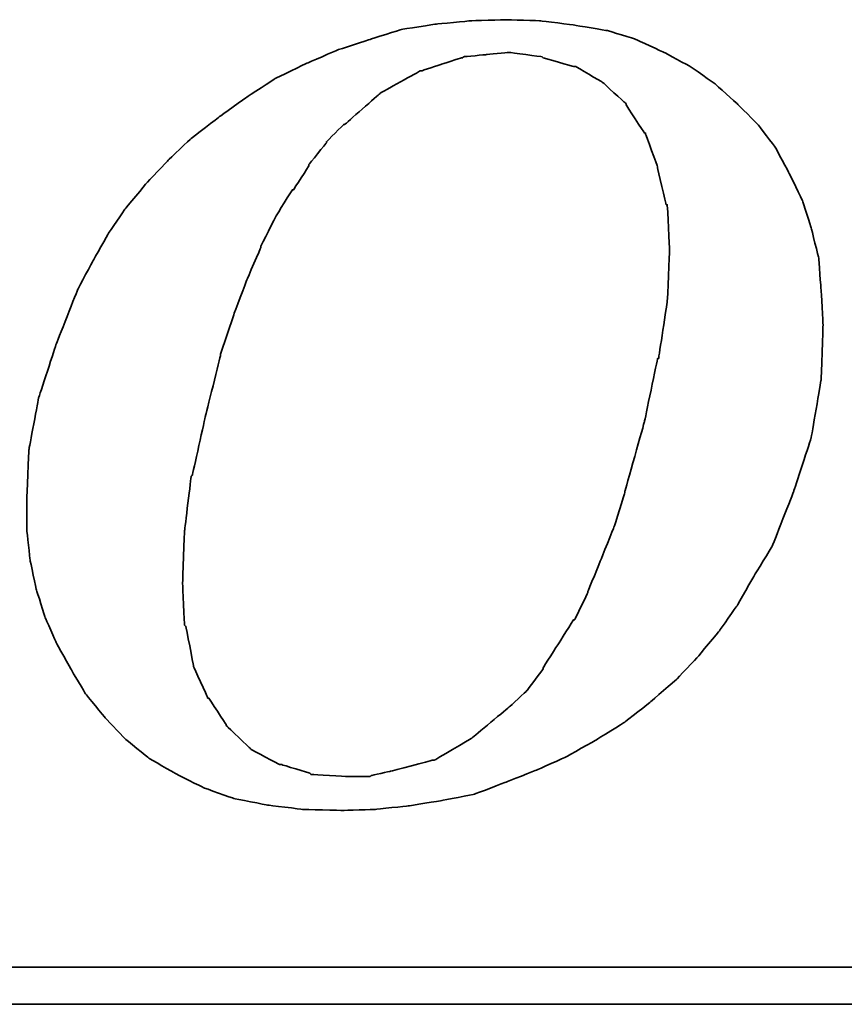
# Model space of a CAD drawing. Header units: millimetres. Extents: x 180 to 446, y 227 to 327.
# Tile 49 of 57: x 382.23 to 384.78, y 261.08 to 264.13. Entities that reach past the tile are written whole.
import ezdxf

# ---------------------------------------------------------------- set-up
doc = ezdxf.new("R2010")
doc.units = ezdxf.units.MM
doc.layers.add('DIM', color=4, linetype='Continuous')
doc.layers.add('layer 1', color=7, linetype='Continuous')

# ---------------------------------------------------------------- blocks, each defined once
blk = doc.blocks.new('TBI MOTION logo(完整正式版)')
at = {"layer": 'layer 1', "color": 22, "lineweight": 35}
for points, knots in [([(35.79625, -6.98375), (35.79625, -6.98375), (36.23125, -7.43875), (36.23125, -7.43875), (36.23125, -7.43875), (36.23125, -7.43875), (36.75625, -7.87125), (36.75625, -7.87125), (36.75625, -7.87125), (36.75625, -7.87125), (37.33125, -8.20375), (37.33125, -8.20375), (37.33125, -8.20375), (37.33125, -8.20375), (37.95625, -8.51875), (37.95625, -8.51875), (37.95625, -8.51875), (37.95625, -8.51875), (38.62625, -8.75875), (38.62625, -8.75875), (38.62625, -8.75875), (38.62625, -8.75875), (39.37125, -8.90375), (39.37125, -8.90375), (39.37125, -8.90375), (39.37125, -8.90375), (40.14125, -8.99875), (40.14125, -8.99875), (40.14125, -8.99875), (40.14125, -8.99875), (41.02625, -9.02375), (41.02625, -9.02375), (41.02625, -9.02375), (41.02625, -9.02375), (41.74625, -8.99875), (41.74625, -8.99875), (41.74625, -8.99875), (41.74625, -8.99875), (42.46625, -8.92375), (42.46625, -8.92375), (42.46625, -8.92375), (42.46625, -8.92375), (43.21125, -8.80625), (43.21125, -8.80625), (43.21125, -8.80625), (43.21125, -8.80625), (43.93125, -8.66375), (43.93125, -8.66375), (43.93125, -8.66375), (43.93125, -8.66375), (44.62625, -8.39875), (44.62625, -8.39875), (44.62625, -8.39875), (44.62625, -8.39875), (45.29625, -8.13375), (45.29625, -8.13375), (45.29625, -8.13375), (45.29625, -8.13375), (45.94625, -7.84375), (45.94625, -7.84375), (45.94625, -7.84375), (45.94625, -7.84375), (46.61625, -7.46375), (46.61625, -7.46375), (46.61625, -7.46375), (46.61625, -7.46375), (47.24125, -7.07875), (47.24125, -7.07875), (47.24125, -7.07875), (47.24125, -7.07875), (47.81625, -6.62375), (47.81625, -6.62375), (47.81625, -6.62375), (47.81625, -6.62375), (48.36875, -6.14375), (48.36875, -6.14375), (48.36875, -6.14375), (48.36875, -6.14375), (48.84625, -5.64125), (48.84625, -5.64125), (48.84625, -5.64125), (48.84625, -5.64125), (49.32625, -5.06375), (49.32625, -5.06375), (49.32625, -5.06375), (49.32625, -5.06375), (49.71125, -4.51374), (49.71125, -4.51374), (49.71125, -4.51374), (49.71125, -4.51374), (50.09625, -3.83874), (50.09625, -3.83874), (50.09625, -3.83874), (50.09625, -3.83874), (50.48125, -3.21374), (50.48125, -3.21374), (50.48125, -3.21374), (50.48125, -3.21374), (50.96125, -1.99125), (50.96125, -1.99125), (50.96125, -1.99125), (50.96125, -1.99125), (51.34375, -0.81875), (51.34375, -0.81875), (51.34375, -0.81875), (51.34375, -0.81875), (51.56125, 0.45624), (51.56125, 0.45624), (51.56125, 0.45624), (51.56125, 0.45624), (51.60625, 1.67624), (51.60625, 1.67624), (51.60625, 1.67624), (51.60625, 1.67624), (51.56125, 2.44625), (51.56125, 2.44625), (51.56125, 2.44625), (51.56125, 2.44625), (51.51125, 3.14125), (51.51125, 3.14125), (51.51125, 3.14125), (51.51125, 3.14125), (51.34375, 3.81125), (51.34375, 3.81125), (51.34375, 3.81125), (51.34375, 3.81125), (51.15125, 4.41125), (51.15125, 4.41125), (51.15125, 4.41125), (51.15125, 4.41125), (50.86125, 5.01125), (50.86125, 5.01125), (50.86125, 5.01125), (50.86125, 5.01125), (50.55125, 5.58875), (50.55125, 5.58875), (50.55125, 5.58875), (50.55125, 5.58875), (50.16625, 6.09125), (50.16625, 6.09125), (50.16625, 6.09125), (50.16625, 6.09125), (49.71125, 6.54875), (49.71125, 6.54875), (49.71125, 6.54875), (49.71125, 6.54875), (49.23125, 6.98125), (49.23125, 6.98125), (49.23125, 6.98125), (49.23125, 6.98125), (48.67875, 7.36625), (48.67875, 7.36625), (48.67875, 7.36625), (48.67875, 7.36625), (48.10375, 7.67625), (48.10375, 7.67625), (48.10375, 7.67625), (48.10375, 7.67625), (47.48125, 7.96375), (47.48125, 7.96375), (47.48125, 7.96375), (47.48125, 7.96375), (46.85625, 8.15625), (46.85625, 8.15625), (46.85625, 8.15625), (46.85625, 8.15625), (46.13625, 8.27624), (46.13625, 8.27624), (46.13625, 8.27624), (46.13625, 8.27624), (45.39125, 8.37125), (45.39125, 8.37125), (45.39125, 8.37125), (45.39125, 8.37125), (44.62625, 8.39624), (44.62625, 8.39624), (44.62625, 8.39624), (44.62625, 8.39624), (43.83625, 8.37125), (43.83625, 8.37125), (43.83625, 8.37125), (43.83625, 8.37125), (43.09125, 8.30125), (43.09125, 8.30125), (43.09125, 8.30125), (43.09125, 8.30125), (42.32125, 8.18125), (42.32125, 8.18125), (42.32125, 8.18125), (42.32125, 8.18125), (41.62875, 7.96375), (41.62875, 7.96375), (41.62875, 7.96375), (41.62875, 7.96375), (40.90625, 7.72625), (40.90625, 7.72625), (40.90625, 7.72625), (40.90625, 7.72625), (40.23624, 7.43625), (40.23624, 7.43625), (40.23624, 7.43625), (40.23624, 7.43625), (39.54124, 7.10125), (39.54124, 7.10125), (39.54124, 7.10125), (39.54124, 7.10125), (38.91625, 6.69125), (38.91625, 6.69125), (38.91625, 6.69125), (38.91625, 6.69125), (38.31625, 6.26125), (38.31625, 6.26125), (38.31625, 6.26125), (38.31625, 6.26125), (37.69125, 5.78125), (37.69125, 5.78125), (37.69125, 5.78125), (37.69125, 5.78125), (37.18625, 5.30125), (37.18625, 5.30125), (37.18625, 5.30125), (37.18625, 5.30125), (36.70625, 4.79624), (36.70625, 4.79624), (36.70625, 4.79624), (36.70625, 4.79624), (36.23125, 4.22125), (36.23125, 4.22125), (36.23125, 4.22125), (36.23125, 4.22125), (35.87124, 3.69375), (35.87124, 3.69375), (35.87124, 3.69375), (35.87124, 3.69375), (35.53125, 3.09125), (35.53125, 3.09125), (35.53125, 3.09125), (35.53125, 3.09125), (35.19875, 2.47125), (35.19875, 2.47125), (35.19875, 2.47125), (35.19875, 2.47125), (34.71625, 1.24625), (34.71625, 1.24625), (34.71625, 1.24625), (34.71625, 1.24625), (34.33125, 0.06874), (34.33125, 0.06874), (34.33125, 0.06874), (34.33125, 0.06874), (34.11625, -1.07875), (34.11625, -1.07875), (34.11625, -1.07875), (34.11625, -1.07875), (34.07125, -2.15875), (34.07125, -2.15875), (34.07125, -2.15875), (34.07125, -2.15875), (34.07125, -2.85375), (34.07125, -2.85375), (34.07125, -2.85375), (34.07125, -2.85375), (34.14125, -3.50375), (34.14125, -3.50375), (34.14125, -3.50375), (34.14125, -3.50375), (34.28625, -4.17375), (34.28625, -4.17375), (34.28625, -4.17375), (34.28625, -4.17375), (34.47625, -4.77624), (34.47625, -4.77624), (34.47625, -4.77624), (34.47625, -4.77624), (34.71625, -5.32625), (34.71625, -5.32625), (34.71625, -5.32625), (34.71625, -5.32625), (35.05375, -5.92875), (35.05375, -5.92875), (35.05375, -5.92875), (35.05375, -5.92875), (35.36375, -6.45375), (35.36375, -6.45375), (35.36375, -6.45375), (35.36375, -6.45375), (35.79625, -6.98375), (35.79625, -6.98375)], [0, 0, 0, 0, 0.01388889, 0.01388889, 0.01388889, 0.0138889, 0.02777778, 0.02777778, 0.02777778, 0.02777779, 0.04166667, 0.04166667, 0.04166667, 0.04166668, 0.05555556, 0.05555556, 0.05555556, 0.05555557, 0.06944444, 0.06944444, 0.06944444, 0.06944445, 0.08333333, 0.08333333, 0.08333333, 0.08333334, 0.09722222, 0.09722222, 0.09722222, 0.09722223, 0.11111111, 0.11111111, 0.11111111, 0.11111112, 0.125, 0.125, 0.125, 0.12500001, 0.13888889, 0.13888889, 0.13888889, 0.1388889, 0.15277778, 0.15277778, 0.15277778, 0.15277779, 0.16666667, 0.16666667, 0.16666667, 0.16666668, 0.18055556, 0.18055556, 0.18055556, 0.18055557, 0.19444444, 0.19444444, 0.19444444, 0.19444445, 0.20833333, 0.20833333, 0.20833333, 0.20833334, 0.22222222, 0.22222222, 0.22222222, 0.22222223, 0.23611111, 0.23611111, 0.23611111, 0.23611112, 0.25, 0.25, 0.25, 0.25000001, 0.26388889, 0.26388889, 0.26388889, 0.2638889, 0.27777778, 0.27777778, 0.27777778, 0.27777779, 0.29166667, 0.29166667, 0.29166667, 0.29166668, 0.30555556, 0.30555556, 0.30555556, 0.30555557, 0.31944444, 0.31944444, 0.31944444, 0.31944445, 0.33333333, 0.33333333, 0.33333333, 0.33333334, 0.34722222, 0.34722222, 0.34722222, 0.34722223, 0.36111111, 0.36111111, 0.36111111, 0.36111112, 0.375, 0.375, 0.375, 0.37500001, 0.38888889, 0.38888889, 0.38888889, 0.3888889, 0.40277778, 0.40277778, 0.40277778, 0.40277779, 0.41666667, 0.41666667, 0.41666667, 0.41666668, 0.43055556, 0.43055556, 0.43055556, 0.43055557, 0.44444444, 0.44444444, 0.44444444, 0.44444445, 0.45833333, 0.45833333, 0.45833333, 0.45833334, 0.47222222, 0.47222222, 0.47222222, 0.47222223, 0.48611111, 0.48611111, 0.48611111, 0.48611112, 0.5, 0.5, 0.5, 0.50000001, 0.51388889, 0.51388889, 0.51388889, 0.5138889, 0.52777778, 0.52777778, 0.52777778, 0.52777779, 0.54166667, 0.54166667, 0.54166667, 0.54166668, 0.55555556, 0.55555556, 0.55555556, 0.55555557, 0.56944444, 0.56944444, 0.56944444, 0.56944445, 0.58333333, 0.58333333, 0.58333333, 0.58333334, 0.59722222, 0.59722222, 0.59722222, 0.59722223, 0.61111111, 0.61111111, 0.61111111, 0.61111112, 0.625, 0.625, 0.625, 0.62500001, 0.63888889, 0.63888889, 0.63888889, 0.6388889, 0.65277778, 0.65277778, 0.65277778, 0.65277779, 0.66666667, 0.66666667, 0.66666667, 0.66666668, 0.68055556, 0.68055556, 0.68055556, 0.68055557, 0.69444444, 0.69444444, 0.69444444, 0.69444445, 0.70833333, 0.70833333, 0.70833333, 0.70833334, 0.72222222, 0.72222222, 0.72222222, 0.72222223, 0.73611111, 0.73611111, 0.73611111, 0.73611112, 0.75, 0.75, 0.75, 0.75000001, 0.76388889, 0.76388889, 0.76388889, 0.7638889, 0.77777778, 0.77777778, 0.77777778, 0.77777779, 0.79166667, 0.79166667, 0.79166667, 0.79166668, 0.80555556, 0.80555556, 0.80555556, 0.80555557, 0.81944444, 0.81944444, 0.81944444, 0.81944445, 0.83333333, 0.83333333, 0.83333333, 0.83333334, 0.84722222, 0.84722222, 0.84722222, 0.84722223, 0.86111111, 0.86111111, 0.86111111, 0.86111112, 0.875, 0.875, 0.875, 0.87500001, 0.88888889, 0.88888889, 0.88888889, 0.8888889, 0.90277778, 0.90277778, 0.90277778, 0.90277779, 0.91666667, 0.91666667, 0.91666667, 0.91666668, 0.93055556, 0.93055556, 0.93055556, 0.93055557, 0.94444444, 0.94444444, 0.94444444, 0.94444445, 0.95833333, 0.95833333, 0.95833333, 0.95833334, 0.97222222, 0.97222222, 0.97222222, 0.97222223, 0.98611111, 0.98611111, 0.98611111, 0.98611112, 1, 1, 1, 1]), ([(38.33875, 1.03124), (38.33875, 1.03124), (38.62625, 1.89625), (38.62625, 1.89625), (38.62625, 1.89625), (38.62625, 1.89625), (38.91625, 2.66375), (38.91625, 2.66375), (38.91625, 2.66375), (38.91625, 2.66375), (39.22625, 3.38125), (39.22625, 3.38125), (39.22625, 3.38125), (39.22625, 3.38125), (39.22625, 3.40624), (39.22625, 3.40624), (39.22625, 3.40624), (39.22625, 3.40624), (39.56124, 4.07624), (39.56124, 4.07624), (39.56124, 4.07624), (39.56124, 4.07624), (39.92125, 4.65125), (39.92125, 4.65125), (39.92125, 4.65125), (39.92125, 4.65125), (39.94625, 4.65125), (39.94625, 4.65125), (39.94625, 4.65125), (39.94625, 4.65125), (40.28125, 5.17875), (40.28125, 5.17875), (40.28125, 5.17875), (40.28125, 5.17875), (40.28125, 5.20375), (40.28125, 5.20375), (40.28125, 5.20375), (40.28125, 5.20375), (40.66875, 5.68625), (40.66875, 5.68625), (40.66875, 5.68625), (40.66875, 5.68625), (40.66875, 5.70625), (40.66875, 5.70625), (40.66875, 5.70625), (40.66875, 5.70625), (41.05124, 6.09125), (41.05124, 6.09125), (41.05124, 6.09125), (41.05124, 6.09125), (41.07625, 6.09125), (41.07625, 6.09125), (41.07625, 6.09125), (41.07625, 6.09125), (41.84125, 6.76625), (41.84125, 6.76625), (41.84125, 6.76625), (41.84125, 6.76625), (41.86625, 6.78625), (41.86625, 6.78625), (41.86625, 6.78625), (41.86625, 6.78625), (42.73125, 7.26624), (42.73125, 7.26624), (42.73125, 7.26624), (42.73125, 7.26624), (42.75625, 7.26624), (42.75625, 7.26624), (42.75625, 7.26624), (42.75625, 7.26624), (43.18625, 7.41125), (43.18625, 7.41125), (43.18625, 7.41125), (43.18625, 7.41125), (43.64125, 7.55625), (43.64125, 7.55625), (43.64125, 7.55625), (43.64125, 7.55625), (43.66625, 7.55625), (43.66625, 7.55625), (43.66625, 7.55625), (43.66625, 7.55625), (43.69125, 7.58124), (43.69125, 7.58124), (43.69125, 7.58124), (43.69125, 7.58124), (44.19125, 7.62625), (44.19125, 7.62625), (44.19125, 7.62625), (44.19125, 7.62625), (44.67125, 7.67625), (44.67125, 7.67625), (44.67125, 7.67625), (44.67125, 7.67625), (44.69625, 7.67625), (44.69625, 7.67625), (44.69625, 7.67625), (44.69625, 7.67625), (45.41875, 7.58124), (45.41875, 7.58124), (45.41875, 7.58124), (45.41875, 7.58124), (45.44125, 7.55625), (45.44125, 7.55625), (45.44125, 7.55625), (45.44125, 7.55625), (46.11125, 7.36625), (46.11125, 7.36625), (46.11125, 7.36625), (46.11125, 7.36625), (46.13625, 7.36625), (46.13625, 7.36625), (46.13625, 7.36625), (46.13625, 7.36625), (46.15875, 7.36625), (46.15875, 7.36625), (46.15875, 7.36625), (46.15875, 7.36625), (46.73625, 7.02624), (46.73625, 7.02624), (46.73625, 7.02624), (46.73625, 7.02624), (46.76125, 7.00624), (46.76125, 7.00624), (46.76125, 7.00624), (46.76125, 7.00624), (47.24125, 6.57124), (47.24125, 6.57124), (47.24125, 6.57124), (47.24125, 6.57124), (47.26625, 6.54875), (47.26625, 6.54875), (47.26625, 6.54875), (47.26625, 6.54875), (47.26625, 6.52375), (47.26625, 6.52375), (47.26625, 6.52375), (47.26625, 6.52375), (47.67375, 5.89875), (47.67375, 5.89875), (47.67375, 5.89875), (47.67375, 5.89875), (47.69625, 5.89875), (47.69625, 5.89875), (47.69625, 5.89875), (47.69625, 5.89875), (47.69625, 5.87625), (47.69625, 5.87625), (47.69625, 5.87625), (47.69625, 5.87625), (47.96125, 5.15625), (47.96125, 5.15625), (47.96125, 5.15625), (47.96125, 5.15625), (47.96125, 5.13125), (47.96125, 5.13125), (47.96125, 5.13125), (47.96125, 5.13125), (48.15125, 4.31875), (48.15125, 4.31875), (48.15125, 4.31875), (48.15125, 4.31875), (48.17625, 4.31875), (48.17625, 4.31875), (48.17625, 4.31875), (48.17625, 4.31875), (48.17625, 4.29125), (48.17625, 4.29125), (48.17625, 4.29125), (48.17625, 4.29125), (48.22625, 3.33125), (48.22625, 3.33125), (48.22625, 3.33125), (48.22625, 3.33125), (48.22625, 3.30875), (48.22625, 3.30875), (48.22625, 3.30875), (48.22625, 3.30875), (48.17625, 2.20624), (48.17625, 2.20624), (48.17625, 2.20624), (48.17625, 2.20624), (48.17625, 2.18124), (48.17625, 2.18124), (48.17625, 2.18124), (48.17625, 2.18124), (47.98375, 0.93624), (47.98375, 0.93624), (47.98375, 0.93624), (47.98375, 0.93624), (47.96125, 0.93624), (47.96125, 0.93624), (47.96125, 0.93624), (47.96125, 0.93624), (47.67375, -0.45874), (47.67375, -0.45874), (47.67375, -0.45874), (47.67375, -0.45874), (47.24125, -1.99125), (47.24125, -1.99125), (47.24125, -1.99125), (47.24125, -1.99125), (47.24125, -2.01874), (47.24125, -2.01874), (47.24125, -2.01874), (47.24125, -2.01874), (47.00125, -2.78375), (47.00125, -2.78375), (47.00125, -2.78375), (47.00125, -2.78375), (46.71125, -3.50375), (46.71125, -3.50375), (46.71125, -3.50375), (46.71125, -3.50375), (46.42625, -4.19875), (46.42625, -4.19875), (46.42625, -4.19875), (46.42625, -4.19875), (46.42625, -4.22375), (46.42625, -4.22375), (46.42625, -4.22375), (46.42625, -4.22375), (46.13625, -4.82374), (46.13625, -4.82374), (46.13625, -4.82374), (46.13625, -4.82374), (46.11125, -4.82374), (46.11125, -4.82374), (46.11125, -4.82374), (46.11125, -4.82374), (45.77625, -5.35125), (45.77625, -5.35125), (45.77625, -5.35125), (45.77625, -5.35125), (45.44125, -5.87875), (45.44125, -5.87875), (45.44125, -5.87875), (45.44125, -5.87875), (45.44125, -5.90375), (45.44125, -5.90375), (45.44125, -5.90375), (45.44125, -5.90375), (45.10625, -6.35875), (45.10625, -6.35875), (45.10625, -6.35875), (45.10625, -6.35875), (45.08125, -6.38375), (45.08125, -6.38375), (45.08125, -6.38375), (45.08125, -6.38375), (44.69625, -6.74375), (44.69625, -6.74375), (44.69625, -6.74375), (44.69625, -6.74375), (43.88375, -7.41625), (43.88375, -7.41625), (43.88375, -7.41625), (43.88375, -7.41625), (43.85625, -7.43875), (43.85625, -7.43875), (43.85625, -7.43875), (43.85625, -7.43875), (43.04125, -7.91875), (43.04125, -7.91875), (43.04125, -7.91875), (43.04125, -7.91875), (43.01625, -7.91875), (43.01625, -7.91875), (43.01625, -7.91875), (43.01625, -7.91875), (42.99625, -7.91875), (42.99625, -7.91875), (42.99625, -7.91875), (42.99625, -7.91875), (42.08125, -8.15875), (42.08125, -8.15875), (42.08125, -8.15875), (42.08125, -8.15875), (41.65125, -8.25625), (41.65125, -8.25625), (41.65125, -8.25625), (41.65125, -8.25625), (41.62875, -8.27875), (41.62875, -8.27875), (41.62875, -8.27875), (41.62875, -8.27875), (41.60125, -8.27875), (41.60125, -8.27875), (41.60125, -8.27875), (41.60125, -8.27875), (41.12125, -8.27875), (41.12125, -8.27875), (41.12125, -8.27875), (41.12125, -8.27875), (40.35624, -8.23125), (40.35624, -8.23125), (40.35624, -8.23125), (40.35624, -8.23125), (40.33125, -8.23125), (40.33125, -8.23125), (40.33125, -8.23125), (40.33125, -8.23125), (40.30625, -8.20375), (40.30625, -8.20375), (40.30625, -8.20375), (40.30625, -8.20375), (39.68375, -8.01375), (39.68375, -8.01375), (39.68375, -8.01375), (39.68375, -8.01375), (39.66124, -8.01375), (39.66124, -8.01375), (39.66124, -8.01375), (39.66124, -8.01375), (39.63625, -8.01375), (39.63625, -8.01375), (39.63625, -8.01375), (39.63625, -8.01375), (39.01125, -7.67875), (39.01125, -7.67875), (39.01125, -7.67875), (39.01125, -7.67875), (38.98875, -7.65375), (38.98875, -7.65375), (38.98875, -7.65375), (38.98875, -7.65375), (38.48625, -7.17375), (38.48625, -7.17375), (38.48625, -7.17375), (38.48625, -7.17375), (38.45875, -7.14875), (38.45875, -7.14875), (38.45875, -7.14875), (38.45875, -7.14875), (38.45875, -7.12875), (38.45875, -7.12875), (38.45875, -7.12875), (38.45875, -7.12875), (38.07625, -6.54875), (38.07625, -6.54875), (38.07625, -6.54875), (38.07625, -6.54875), (38.05125, -6.54875), (38.05125, -6.54875), (38.05125, -6.54875), (38.05125, -6.54875), (38.05125, -6.52875), (38.05125, -6.52875), (38.05125, -6.52875), (38.05125, -6.52875), (37.74125, -5.85375), (37.74125, -5.85375), (37.74125, -5.85375), (37.74125, -5.85375), (37.74125, -5.82875), (37.74125, -5.82875), (37.74125, -5.82875), (37.74125, -5.82875), (37.57375, -4.96875), (37.57375, -4.96875), (37.57375, -4.96875), (37.57375, -4.96875), (37.54625, -4.94375), (37.54625, -4.94375), (37.54625, -4.94375), (37.54625, -4.94375), (37.50125, -4.03375), (37.50125, -4.03375), (37.50125, -4.03375), (37.50125, -4.03375), (37.50125, -4.00875), (37.50125, -4.00875), (37.50125, -4.00875), (37.50125, -4.00875), (37.54625, -2.85375), (37.54625, -2.85375), (37.54625, -2.85375), (37.54625, -2.85375), (37.69125, -1.65875), (37.69125, -1.65875), (37.69125, -1.65875), (37.69125, -1.65875), (37.71624, -1.63375), (37.71624, -1.63375), (37.71624, -1.63375), (37.71624, -1.63375), (38.00375, -0.33875), (38.00375, -0.33875), (38.00375, -0.33875), (38.00375, -0.33875), (38.33875, 1.00624), (38.33875, 1.00624), (38.33875, 1.00624), (38.33875, 1.00624), (38.33875, 1.03124), (38.33875, 1.03124)], [0, 0, 0, 0, 0.01010101, 0.01010101, 0.01010101, 0.01010102, 0.02020202, 0.02020202, 0.02020202, 0.02020203, 0.03030303, 0.03030303, 0.03030303, 0.03030304, 0.04040404, 0.04040404, 0.04040404, 0.04040405, 0.05050505, 0.05050505, 0.05050505, 0.05050506, 0.06060606, 0.06060606, 0.06060606, 0.06060607, 0.07070707, 0.07070707, 0.07070707, 0.07070708, 0.08080808, 0.08080808, 0.08080808, 0.08080809, 0.09090909, 0.09090909, 0.09090909, 0.0909091, 0.1010101, 0.1010101, 0.1010101, 0.10101011, 0.11111111, 0.11111111, 0.11111111, 0.11111112, 0.12121212, 0.12121212, 0.12121212, 0.12121213, 0.13131313, 0.13131313, 0.13131313, 0.13131314, 0.14141414, 0.14141414, 0.14141414, 0.14141415, 0.15151515, 0.15151515, 0.15151515, 0.15151516, 0.16161616, 0.16161616, 0.16161616, 0.16161617, 0.17171717, 0.17171717, 0.17171717, 0.17171718, 0.18181818, 0.18181818, 0.18181818, 0.18181819, 0.19191919, 0.19191919, 0.19191919, 0.1919192, 0.2020202, 0.2020202, 0.2020202, 0.20202021, 0.21212121, 0.21212121, 0.21212121, 0.21212122, 0.22222222, 0.22222222, 0.22222222, 0.22222223, 0.23232323, 0.23232323, 0.23232323, 0.23232324, 0.24242424, 0.24242424, 0.24242424, 0.24242425, 0.25252525, 0.25252525, 0.25252525, 0.25252526, 0.26262626, 0.26262626, 0.26262626, 0.26262627, 0.27272727, 0.27272727, 0.27272727, 0.27272728, 0.28282828, 0.28282828, 0.28282828, 0.28282829, 0.29292929, 0.29292929, 0.29292929, 0.2929293, 0.3030303, 0.3030303, 0.3030303, 0.30303031, 0.31313131, 0.31313131, 0.31313131, 0.31313132, 0.32323232, 0.32323232, 0.32323232, 0.32323233, 0.33333333, 0.33333333, 0.33333333, 0.33333334, 0.34343434, 0.34343434, 0.34343434, 0.34343435, 0.35353535, 0.35353535, 0.35353535, 0.35353536, 0.36363636, 0.36363636, 0.36363636, 0.36363637, 0.37373737, 0.37373737, 0.37373737, 0.37373738, 0.38383838, 0.38383838, 0.38383838, 0.38383839, 0.39393939, 0.39393939, 0.39393939, 0.3939394, 0.4040404, 0.4040404, 0.4040404, 0.40404041, 0.41414141, 0.41414141, 0.41414141, 0.41414142, 0.42424242, 0.42424242, 0.42424242, 0.42424243, 0.43434343, 0.43434343, 0.43434343, 0.43434344, 0.44444444, 0.44444444, 0.44444444, 0.44444445, 0.45454545, 0.45454545, 0.45454545, 0.45454546, 0.46464646, 0.46464646, 0.46464646, 0.46464647, 0.47474747, 0.47474747, 0.47474747, 0.47474748, 0.48484848, 0.48484848, 0.48484848, 0.48484849, 0.49494949, 0.49494949, 0.49494949, 0.4949495, 0.50505051, 0.50505051, 0.50505051, 0.50505052, 0.51515152, 0.51515152, 0.51515152, 0.51515153, 0.52525253, 0.52525253, 0.52525253, 0.52525254, 0.53535354, 0.53535354, 0.53535354, 0.53535355, 0.54545455, 0.54545455, 0.54545455, 0.54545456, 0.55555556, 0.55555556, 0.55555556, 0.55555557, 0.56565657, 0.56565657, 0.56565657, 0.56565658, 0.57575758, 0.57575758, 0.57575758, 0.57575759, 0.58585859, 0.58585859, 0.58585859, 0.5858586, 0.5959596, 0.5959596, 0.5959596, 0.59595961, 0.60606061, 0.60606061, 0.60606061, 0.60606062, 0.61616162, 0.61616162, 0.61616162, 0.61616163, 0.62626263, 0.62626263, 0.62626263, 0.62626264, 0.63636364, 0.63636364, 0.63636364, 0.63636365, 0.64646465, 0.64646465, 0.64646465, 0.64646466, 0.65656566, 0.65656566, 0.65656566, 0.65656567, 0.66666667, 0.66666667, 0.66666667, 0.66666668, 0.67676768, 0.67676768, 0.67676768, 0.67676769, 0.68686869, 0.68686869, 0.68686869, 0.6868687, 0.6969697, 0.6969697, 0.6969697, 0.69696971, 0.70707071, 0.70707071, 0.70707071, 0.70707072, 0.71717172, 0.71717172, 0.71717172, 0.71717173, 0.72727273, 0.72727273, 0.72727273, 0.72727274, 0.73737374, 0.73737374, 0.73737374, 0.73737375, 0.74747475, 0.74747475, 0.74747475, 0.74747476, 0.75757576, 0.75757576, 0.75757576, 0.75757577, 0.76767677, 0.76767677, 0.76767677, 0.76767678, 0.77777778, 0.77777778, 0.77777778, 0.77777779, 0.78787879, 0.78787879, 0.78787879, 0.7878788, 0.7979798, 0.7979798, 0.7979798, 0.79797981, 0.80808081, 0.80808081, 0.80808081, 0.80808082, 0.81818182, 0.81818182, 0.81818182, 0.81818183, 0.82828283, 0.82828283, 0.82828283, 0.82828284, 0.83838384, 0.83838384, 0.83838384, 0.83838385, 0.84848485, 0.84848485, 0.84848485, 0.84848486, 0.85858586, 0.85858586, 0.85858586, 0.85858587, 0.86868687, 0.86868687, 0.86868687, 0.86868688, 0.87878788, 0.87878788, 0.87878788, 0.87878789, 0.88888889, 0.88888889, 0.88888889, 0.8888889, 0.8989899, 0.8989899, 0.8989899, 0.89898991, 0.90909091, 0.90909091, 0.90909091, 0.90909092, 0.91919192, 0.91919192, 0.91919192, 0.91919193, 0.92929293, 0.92929293, 0.92929293, 0.92929294, 0.93939394, 0.93939394, 0.93939394, 0.93939395, 0.94949495, 0.94949495, 0.94949495, 0.94949496, 0.95959596, 0.95959596, 0.95959596, 0.95959597, 0.96969697, 0.96969697, 0.96969697, 0.96969698, 0.97979798, 0.97979798, 0.97979798, 0.97979799, 0.98989899, 0.98989899, 0.98989899, 0.989899, 1, 1, 1, 1]), ([(75.90875, -9.47875), (75.90875, -9.47875), (75.90875, -12.28625), (75.90875, -12.28625), (75.90875, -12.28625), (75.90875, -12.28625), (75.90875, -12.47875), (75.90875, -12.47875), (75.90875, -12.47875), (75.90875, -12.47875), (75.71625, -12.47875), (75.71625, -12.47875), (75.71625, -12.47875), (75.71625, -12.47875), (-88.32875, -12.47875), (-88.32875, -12.47875), (-88.32875, -12.47875), (-88.32875, -12.47875), (-88.32875, -13.29375), (-88.32875, -13.29375), (-88.32875, -13.29375), (-88.32875, -13.29375), (82.89125, -13.29375), (82.89125, -13.29375), (82.89125, -13.29375), (82.89125, -13.29375), (75.90875, -9.47875), (75.90875, -9.47875)], [0, 0, 0, 0, 0.14285714, 0.14285714, 0.14285714, 0.14285715, 0.28571429, 0.28571429, 0.28571429, 0.2857143, 0.42857143, 0.42857143, 0.42857143, 0.42857144, 0.57142857, 0.57142857, 0.57142857, 0.57142858, 0.71428571, 0.71428571, 0.71428571, 0.71428572, 0.85714286, 0.85714286, 0.85714286, 0.85714287, 1, 1, 1, 1])]:
    blk.add_open_spline(points, degree=3, knots=knots, dxfattribs=at)

msp = doc.modelspace()

# ---------------------------------------------------------------- block references
at = {"layer": 'DIM', "color": 0, "xscale": 0.1404528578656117, "yscale": 0.1404528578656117, "zscale": 0.1404528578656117}
msp.add_blockref('TBI MOTION logo(完整正式版)', (377.4703, 262.9491), dxfattribs=at)

doc.saveas('drawing.dxf')
